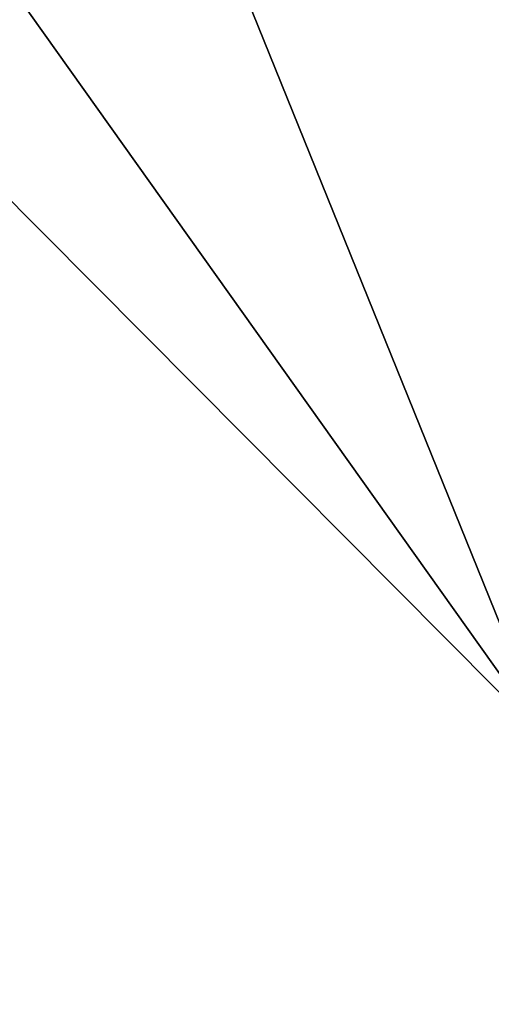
# Model space of a CAD drawing. Header units: inches. Extents: x 0 to 54.6, y -45.5 to 0.
# Tile 23 of 256: x 0.1096 to 0.1225, y -27.974 to -27.9471. Entities that reach past the tile are written whole.
import ezdxf

# ---------------------------------------------------------------- set-up
doc = ezdxf.new("R2010")
doc.units = ezdxf.units.IN
doc.header["$LTSCALE"] = 0.03937
doc.header["$MEASUREMENT"] = 0
doc.layers.add('A-FURN-3-ST-BK', color=151, linetype='Continuous')

msp = doc.modelspace()

# ---------------------------------------------------------------- meshes
at = {"layer": 'A-FURN-3-ST-BK'}
mesh = msp.add_polyface(dxfattribs=at)
corners = [(0, -27.750887, 32.5), (0, -27.750887, 5.25), (0.033199, -27.875374, 32.5), (0.033199, -27.875374, 5.25), (0.123978, -27.966799, 32.5), (0.123978, -27.966799, 5.25), (0.248227, -28.00088, 32.5), (0.248227, -28.00088, 5.25), (0.194255, -27.689763, 32.956024), (0.25, -27.50088, 33), (0.125, -27.50088, 32.966506), (0.072985, -27.664071, 32.893995), (0.033494, -27.50088, 32.875), (0.047174, -27.652438, 32.865908), (0.012089, -27.625906, 32.801849), (0.012054, -27.731861, 32.730984), (0.04704, -27.78084, 32.779967), (0.012031, -27.802617, 32.624984), (0.046951, -27.866567, 32.651475), (0, -27.73185, 32.595671), (0, -27.67765, 32.67677), (0, -27.596531, 32.730925), (0, -27.50088, 32.75), (0.072645, -27.894631, 32.6631), (0.193451, -27.956814, 32.688858), (0.193774, -27.849873, 32.849003), (0.072782, -27.802327, 32.801454), (0.25, -24.512874, 33), (0.125, -24.512874, 32.966506), (0.033494, -24.512874, 32.875), (0, -24.512874, 32.75), (0, -23.900799, 5.25), (0.033494, -27.750887, 5.125), (0.033494, -23.900799, 5.125), (0.125, -27.750887, 5.033494), (0.125, -23.900799, 5.033494), (0.25, -27.750887, 5), (0.186598, -27.963807, 5.135349), (0.097779, -27.902031, 5.121609), (0.036635, -27.812777, 5.135349), (0.107068, -27.756828, 5.044975), (0.16251, -27.837758, 5.032517), (0.243045, -27.893772, 5.044975), (0, -23.900799, 16.9), (0, -23.874834, 17.163375), (0, -23.797966, 17.416601)]
mesh.append_faces([[corners[k] for k in face] for face in [(0, 1, 2), (2, 1, 3), (2, 3, 4), (4, 3, 5), (4, 5, 6), (6, 5, 7), (8, 9, 10), (8, 10, 11), (11, 10, 12), (11, 12, 13), (13, 12, 14), (13, 14, 15, 16), (16, 15, 17, 18), (18, 17, 2), (2, 17, 0), (0, 17, 19), (19, 17, 20), (20, 17, 15), (20, 15, 21), (21, 15, 14), (21, 14, 22), (22, 14, 12), (18, 2, 23), (23, 2, 4), (23, 4, 24), (24, 4, 6), (25, 8, 11, 26), (26, 11, 13, 16), (26, 16, 18, 23), (25, 26, 23, 24), (9, 27, 10), (10, 27, 28), (10, 28, 12), (12, 28, 29), (12, 29, 22), (22, 29, 30), (1, 31, 32), (32, 31, 33), (32, 33, 34), (34, 33, 35), (34, 35, 36), (37, 7, 5), (37, 5, 38), (38, 5, 3), (38, 3, 39), (39, 3, 1), (39, 1, 32), (39, 32, 40), (40, 32, 34), (40, 34, 41), (41, 34, 36), (41, 42, 37, 38), (41, 38, 39, 40), (43, 1, 0), (44, 0, 22), (45, 22, 30), (19, 20, 0), (0, 20, 21), (0, 21, 22)]])

doc.saveas('drawing.dxf')
